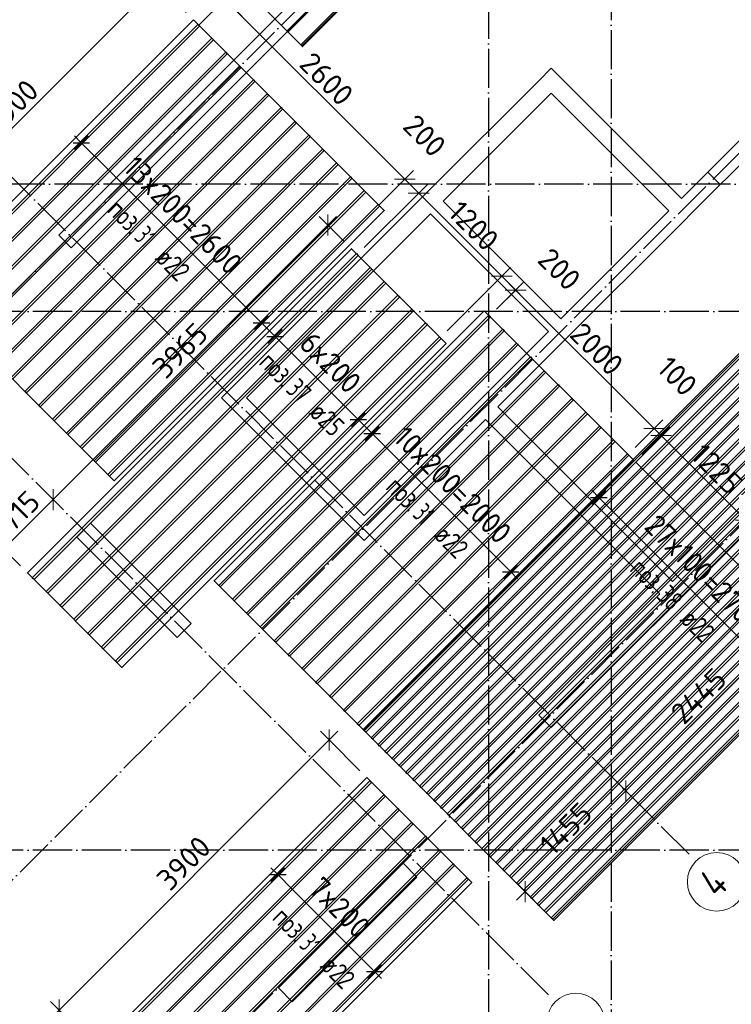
# Model space of a CAD drawing. Header units: millimetres. Extents: x -3483 to 105345, y -283423 to 72284.
# Tile 46 of 155: x 49112 to 56378, y -63174 to -53119. Entities that reach past the tile are written whole.
import ezdxf

# ---------------------------------------------------------------- set-up
doc = ezdxf.new("R2010")
doc.units = ezdxf.units.MM
doc.header["$PDMODE"] = 65
for name, pattern in [('______11', [500, 400, -50, 0, -50]), ('______2', [270, 200, -70]), ('______5', [1100, 800, -100, 100, -100])]:
    doc.linetypes.add(name, pattern=pattern)
doc.layers.add('Арм.стержн. Доп. Арм. ниж.зоны Х', color=7, linetype='Continuous', lineweight=35, true_color=0xff1cff)
doc.layers.add('Осевая линия_ общее', color=7, linetype='______5', lineweight=13, true_color=0xa0a0a0)
for name, color, linetype, lineweight in [('Колонна (1)', 7, 'Continuous', 35), ('Колонна (2)', 7, 'Continuous', 35), ('Размерная линия_ общее', 7, 'Continuous', 13), ('Стена_ общее', 7, 'Continuous', 35)]:
    doc.layers.add(name, color=color, linetype=linetype, lineweight=lineweight)
doc.styles.add('ISOCPEUR', font='ISOCPEUR')
doc.dimstyles.new('DIMSTYLE_4', dxfattribs={"dimtxt": 220, "dimasz": 250, "dimexe": 0, "dimexo": 0, "dimgap": 110, "dimtad": 2, "dimdec": 0, "dimrnd": 5, "dimzin": 12, "dimdsep": 46, "dimtxsty": 'ISOCPEUR', "dimblk1": 'ALL_ML_STRICH', "dimblk2": 'ALL_ML_STRICH', "dimsah": 1, "dimcen": 0, "dimclrd": 7, "dimclre": 256, "dimclrt": 7, "dimadec": 0, "dimazin": 0, "dimtfac": 1, "dimtdec": 0, "dimtix": 1, "dimtmove": 2, "dimatfit": 3, "dimfxl": 0, "dimtzin": 0, "dimlwd": 0, "dimlwe": -3, "dimarcsym": 0})
doc.dimstyles.new('DIMSTYLE_5', dxfattribs={"dimtxt": 220, "dimasz": 250, "dimexe": 0, "dimexo": 0, "dimgap": 110, "dimtad": 2, "dimdec": 0, "dimrnd": 5, "dimzin": 12, "dimdsep": 46, "dimtxsty": 'ISOCPEUR', "dimblk1": 'ALL_ML_STRICH', "dimblk2": 'ALL_ML_STRICH', "dimsah": 1, "dimcen": 0, "dimclrd": 7, "dimclre": 256, "dimclrt": 7, "dimadec": 0, "dimazin": 0, "dimtfac": 1, "dimtdec": 0, "dimtix": 1, "dimtmove": 2, "dimatfit": 3, "dimfxl": 0, "dimtvp": 1.2, "dimtzin": 0, "dimlwd": 0, "dimlwe": -3, "dimarcsym": 0})

# ---------------------------------------------------------------- blocks, each defined once
blk = doc.blocks.new('СЛОЖНЫЙ_ОБЪЕКТ_3')
at = {"layer": 'Колонна (1)', "color": 9, "lineweight": -3, "true_color": 0xc7c7c7, "transparency": 33554687}
for p, q in [((53026, -61733), (51753, -63006)), ((53167, -61874), (53026, -61733)), ((51894, -63147), (53167, -61874)), ((51753, -63006), (51894, -63147))]:
    blk.add_line(p, q, dxfattribs=at)
at = {"layer": 'Колонна (2)', "color": 9, "lineweight": -3, "true_color": 0xc7c7c7, "transparency": 33554687}
for p, q in [((49836, -58261), (49695, -58402)), ((50862, -59286), (49836, -58261)), ((49695, -58402), (50720, -59428)), ((50720, -59428), (50862, -59286))]:
    blk.add_line(p, q, dxfattribs=at)
at = {"layer": 'Стена_ общее', "color": 9, "linetype": 'Continuous', "lineweight": -3, "true_color": 0xc7c7c7, "transparency": 33554687}
for p, q in [((55267, -49564), (49511, -55319)), ((49639, -55447), (55394, -49691)), ((55868, -54945), (59559, -51254)), ((59686, -51381), (55995, -55072)), ((54539, -53615), (54411, -53743)), ((55868, -54945), (54539, -53615)), ((54411, -53743), (53308, -54846)), ((53436, -54973), (54539, -53870)), ((54539, -53870), (55741, -55072)), ((55776, -58855), (60167, -54464)), ((60295, -54591), (54539, -60347)), ((53308, -54846), (53181, -54973)), ((53181, -54973), (51300, -56854)), ((54638, -56175), (53436, -54973)), ((55741, -55072), (54638, -56175)), ((55868, -55199), (55995, -55072)), ((51427, -56981), (53308, -55100)), ((53308, -55100), (54510, -56302)), ((54638, -56430), (55868, -55199)), ((49511, -55319), (49639, -55447)), ((54510, -56302), (52630, -58183)), ((53994, -57073), (54638, -56430)), ((51300, -56854), (51173, -56981)), ((51173, -56981), (52502, -58310)), ((52630, -58183), (51427, -56981)), ((55776, -58855), (53994, -57073)), ((52630, -58438), (53867, -57200)), ((53867, -57200), (55649, -58982)), ((52502, -58310), (52630, -58438)), ((54411, -60220), (55649, -58982)), ((54539, -60347), (54411, -60220))]:
    blk.add_line(p, q, dxfattribs=at)
at = {"layer": 'Стена_ общее', "color": 9, "linetype": '______2', "lineweight": -3, "true_color": 0xc7c7c7, "transparency": 33554687}
blk.add_line((56137, -54676), (56264, -54803), dxfattribs=at)
blk = doc.blocks.new('ALL_ML_STRICH')
at = {"color": 0, "linetype": 'ByBlock', "lineweight": -2}
for p, q in [((0, -0.5), (0, 0.5)), ((-1, 0), (0.5, 0)), ((-0.3, -0.3), (0.3, 0.3))]:
    blk.add_line(p, q, dxfattribs=at)
blk = doc.blocks.new('*D266')
at = {"layer": 'DEFPOINTS', "color": 7, "linetype": 'Continuous', "lineweight": 13, "transparency": 33554687}
for p in [(52271, -60474), (52656, -60859), (49898, -63617)]:
    blk.add_point(p, dxfattribs=at)
at = {"layer": 'Размерная линия_ общее', "color": 7, "linetype": 'Continuous', "lineweight": -2, "transparency": 33554687}
blk.add_line((52271, -60474), (49514, -63232), dxfattribs=at)
at = {"layer": 'Размерная линия_ общее', "color": 253, "linetype": 'Continuous', "lineweight": -2, "true_color": 0xa0a0a0, "transparency": 33554687}
for p, q in [((52585, -60788), (52271, -60474)), ((49827, -63546), (49514, -63232))]:
    blk.add_line(p, q, dxfattribs=at)
at = {"layer": 'Размерная линия_ общее', "color": 7, "linetype": 'Continuous', "lineweight": 13, "transparency": 33554687, "yscale": 250, "zscale": 250}
for p, xscale, rotation in [((52271, -60474), 250.0000000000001, 45.00000000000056), ((49514, -63232), 250, 225.0000000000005)]:
    blk.add_blockref('ALL_ML_STRICH', p, dxfattribs=dict(at, xscale=xscale, rotation=rotation))
at = {"layer": 'Размерная линия_ общее', "color": 7, "linetype": 'Continuous', "lineweight": 13, "transparency": 33554687, "insert": (50787, -61732), "char_height": 220, "width": 880, "attachment_point": 5, "rotation": 45, "style": 'ISOCPEUR'}
blk.add_mtext('\\A1;{3900}', dxfattribs=at)
blk = doc.blocks.new('*D267')
at = {"layer": 'DEFPOINTS', "color": 7, "linetype": 'Continuous', "lineweight": 13, "transparency": 33554687}
for p in [(49514, -63232), (49898, -63617), (48723, -64572)]:
    blk.add_point(p, dxfattribs=at)
at = {"layer": 'Размерная линия_ общее', "color": 7, "linetype": 'Continuous', "lineweight": -2, "transparency": 33554687}
blk.add_line((49514, -63232), (48448, -64298), dxfattribs=at)
at = {"layer": 'Размерная линия_ общее', "color": 253, "linetype": 'Continuous', "lineweight": -2, "true_color": 0xa0a0a0, "transparency": 33554687}
for p, q in [((49827, -63546), (49514, -63232)), ((48652, -64502), (48448, -64298))]:
    blk.add_line(p, q, dxfattribs=at)
at = {"layer": 'Размерная линия_ общее', "color": 7, "linetype": 'Continuous', "lineweight": 13, "transparency": 33554687, "yscale": 250, "zscale": 250}
for p, xscale, rotation in [((49514, -63232), 250.0000000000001, 45.00000000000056), ((48448, -64298), 250, 225.0000000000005)]:
    blk.add_blockref('ALL_ML_STRICH', p, dxfattribs=dict(at, xscale=xscale, rotation=rotation))
at = {"layer": 'Размерная линия_ общее', "color": 7, "linetype": 'Continuous', "lineweight": 13, "transparency": 33554687, "insert": (48891, -63628), "char_height": 220, "width": 880, "attachment_point": 5, "rotation": 45, "style": 'ISOCPEUR'}
blk.add_mtext('\\A1;{1505}', dxfattribs=at)
blk = doc.blocks.new('*D277')
at = {"layer": 'DEFPOINTS', "color": 7, "linetype": 'Continuous', "lineweight": 13, "transparency": 33554687}
for p in [(50512, -52748), (50882, -53117), (48124, -55875)]:
    blk.add_point(p, dxfattribs=at)
at = {"layer": 'Размерная линия_ общее', "color": 7, "linetype": 'Continuous', "lineweight": -2, "transparency": 33554687}
blk.add_line((50512, -52748), (47754, -55505), dxfattribs=at)
at = {"layer": 'Размерная линия_ общее', "color": 253, "linetype": 'Continuous', "lineweight": -2, "true_color": 0xa0a0a0, "transparency": 33554687}
for p, q in [((50811, -53046), (50512, -52748)), ((48053, -55804), (47754, -55505))]:
    blk.add_line(p, q, dxfattribs=at)
at = {"layer": 'Размерная линия_ общее', "color": 7, "linetype": 'Continuous', "lineweight": 13, "transparency": 33554687, "xscale": 250, "yscale": 250, "zscale": 250}
for p, rotation in [((50512, -52748), 45), ((47754, -55505), 225)]:
    blk.add_blockref('ALL_ML_STRICH', p, dxfattribs=dict(at, rotation=rotation))
at = {"layer": 'Размерная линия_ общее', "color": 7, "linetype": 'Continuous', "lineweight": 13, "transparency": 33554687, "insert": (49028, -54006), "char_height": 220, "width": 880, "attachment_point": 5, "rotation": 45, "style": 'ISOCPEUR'}
blk.add_mtext('\\A1;{3900}', dxfattribs=at)
blk = doc.blocks.new('*D281')
at = {"layer": 'DEFPOINTS', "color": 7, "linetype": 'Continuous', "lineweight": 13, "transparency": 33554687}
for p in [(52258, -55216), (52500, -55459), (49476, -58041)]:
    blk.add_point(p, dxfattribs=at)
at = {"layer": 'Размерная линия_ общее', "color": 7, "linetype": 'Continuous', "lineweight": -2, "transparency": 33554687}
blk.add_line((52258, -55216), (49454, -58020), dxfattribs=at)
at = {"layer": 'Размерная линия_ общее', "color": 253, "linetype": 'Continuous', "lineweight": -2, "true_color": 0xa0a0a0, "transparency": 33554687}
for p, q in [((52430, -55388), (52258, -55216)), ((49454, -58020), (49454, -58020))]:
    blk.add_line(p, q, dxfattribs=at)
at = {"layer": 'Размерная линия_ общее', "color": 7, "linetype": 'Continuous', "lineweight": 13, "transparency": 33554687, "xscale": 250, "yscale": 250, "zscale": 250}
for p, rotation in [((52258, -55216), 44.99999999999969), ((49454, -58020), 224.9999999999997)]:
    blk.add_blockref('ALL_ML_STRICH', p, dxfattribs=dict(at, rotation=rotation))
at = {"layer": 'Размерная линия_ общее', "color": 7, "linetype": 'Continuous', "lineweight": 13, "transparency": 33554687, "insert": (50750, -56497), "char_height": 220, "width": 880, "attachment_point": 5, "rotation": 45, "style": 'ISOCPEUR'}
blk.add_mtext('\\A1;{3965}', dxfattribs=at)
blk = doc.blocks.new('*D282')
at = {"layer": 'DEFPOINTS', "color": 7, "linetype": 'Continuous', "lineweight": 13, "transparency": 33554687}
for p in [(49454, -58020), (49476, -58041), (49191, -58768)]:
    blk.add_point(p, dxfattribs=at)
at = {"layer": 'Размерная линия_ общее', "color": 7, "linetype": 'Continuous', "lineweight": -2, "transparency": 33554687}
blk.add_line((49454, -58020), (48948, -58525), dxfattribs=at)
at = {"layer": 'Размерная линия_ общее', "color": 253, "linetype": 'Continuous', "lineweight": -2, "true_color": 0xa0a0a0, "transparency": 33554687}
for p, q in [((49454, -58020), (49454, -58020)), ((49120, -58697), (48948, -58525))]:
    blk.add_line(p, q, dxfattribs=at)
at = {"layer": 'Размерная линия_ общее', "color": 7, "linetype": 'Continuous', "lineweight": 13, "transparency": 33554687, "xscale": 250, "yscale": 250, "zscale": 250}
for p, rotation in [((49454, -58020), 44.99999999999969), ((48948, -58525), 224.9999999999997)]:
    blk.add_blockref('ALL_ML_STRICH', p, dxfattribs=dict(at, rotation=rotation))
at = {"layer": 'Размерная линия_ общее', "color": 7, "linetype": 'Continuous', "lineweight": 13, "transparency": 33554687, "insert": (49111, -58136), "char_height": 220, "width": 660, "attachment_point": 5, "rotation": 45, "style": 'ISOCPEUR'}
blk.add_mtext('\\A1;{715}', dxfattribs=at)
blk = doc.blocks.new('*D306')
at = {"layer": 'DEFPOINTS', "color": 7, "linetype": 'Continuous', "lineweight": 13, "transparency": 33554687}
for p in [(55296, -60991), (54272, -62023), (54531, -62281)]:
    blk.add_point(p, dxfattribs=at)
at = {"layer": 'Размерная линия_ общее', "color": 7, "linetype": 'Continuous', "lineweight": -2, "transparency": 33554687}
blk.add_line((54272, -62023), (55300, -60995), dxfattribs=at)
at = {"layer": 'Размерная линия_ общее', "color": 253, "linetype": 'Continuous', "lineweight": -2, "true_color": 0xa0a0a0, "transparency": 33554687}
for p, q in [((55300, -60995), (55300, -60995)), ((54460, -62211), (54272, -62023))]:
    blk.add_line(p, q, dxfattribs=at)
at = {"layer": 'Размерная линия_ общее', "color": 7, "linetype": 'Continuous', "lineweight": 13, "transparency": 33554687, "xscale": 250, "yscale": 250, "zscale": 250}
for p, rotation in [((55300, -60995), 45.0000000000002), ((54272, -62023), 225.0000000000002)]:
    blk.add_blockref('ALL_ML_STRICH', p, dxfattribs=dict(at, rotation=rotation))
at = {"layer": 'Размерная линия_ общее', "color": 7, "linetype": 'Continuous', "lineweight": 13, "transparency": 33554687, "insert": (54689, -61381), "char_height": 220, "width": 880, "attachment_point": 5, "rotation": 45, "style": 'ISOCPEUR'}
blk.add_mtext('\\A1;{1455}', dxfattribs=at)
blk = doc.blocks.new('*D307')
at = {"layer": 'DEFPOINTS', "color": 7, "linetype": 'Continuous', "lineweight": 13, "transparency": 33554687}
for p in [(55332, -57567), (55296, -60991), (55300, -60995)]:
    blk.add_point(p, dxfattribs=at)
at = {"layer": 'Размерная линия_ общее', "color": 253, "linetype": 'Continuous', "lineweight": -2, "true_color": 0xa0a0a0, "transparency": 33554687}
for p, q in [((55403, -57638), (57030, -59265)), ((55300, -60995), (55300, -60995))]:
    blk.add_line(p, q, dxfattribs=at)
at = {"layer": 'Размерная линия_ общее', "color": 7, "linetype": 'Continuous', "lineweight": -2, "transparency": 33554687}
blk.add_line((55300, -60995), (57030, -59265), dxfattribs=at)
at = {"layer": 'Размерная линия_ общее', "color": 7, "linetype": 'Continuous', "lineweight": 13, "transparency": 33554687, "xscale": 250, "yscale": 250, "zscale": 250}
for p, rotation in [((57030, -59265), 45.0000000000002), ((55300, -60995), 225.0000000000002)]:
    blk.add_blockref('ALL_ML_STRICH', p, dxfattribs=dict(at, rotation=rotation))
at = {"layer": 'Размерная линия_ общее', "color": 7, "linetype": 'Continuous', "lineweight": 13, "transparency": 33554687, "insert": (56044, -60025), "char_height": 220, "width": 880, "attachment_point": 5, "rotation": 45, "style": 'ISOCPEUR'}
blk.add_mtext('\\A1;{2445}', dxfattribs=at)
blk = doc.blocks.new('*D308')
at = {"layer": 'DEFPOINTS', "color": 7, "linetype": 'Continuous', "lineweight": 13, "transparency": 33554687}
for p in [(60046, -56766), (55332, -57567), (57030, -59265)]:
    blk.add_point(p, dxfattribs=at)
at = {"layer": 'Размерная линия_ общее', "color": 7, "linetype": 'Continuous', "lineweight": -2, "transparency": 33554687}
blk.add_line((57030, -59265), (59788, -56508), dxfattribs=at)
at = {"layer": 'Размерная линия_ общее', "color": 253, "linetype": 'Continuous', "lineweight": -2, "true_color": 0xa0a0a0, "transparency": 33554687}
for p, q in [((59975, -56695), (59788, -56508)), ((55403, -57638), (57030, -59265))]:
    blk.add_line(p, q, dxfattribs=at)
at = {"layer": 'Размерная линия_ общее', "color": 7, "linetype": 'Continuous', "lineweight": 13, "transparency": 33554687, "xscale": 250, "yscale": 250, "zscale": 250}
for p, rotation in [((59788, -56508), 45.0000000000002), ((57030, -59265), 225.0000000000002)]:
    blk.add_blockref('ALL_ML_STRICH', p, dxfattribs=dict(at, rotation=rotation))
at = {"layer": 'Размерная линия_ общее', "color": 7, "linetype": 'Continuous', "lineweight": 13, "transparency": 33554687, "insert": (58304, -57766), "char_height": 220, "width": 880, "attachment_point": 5, "rotation": 45, "style": 'ISOCPEUR'}
blk.add_mtext('\\A1;{3900}', dxfattribs=at)
blk = doc.blocks.new('*D311')
at = {"layer": 'DEFPOINTS', "color": 7, "linetype": 'Continuous', "lineweight": 13, "transparency": 33554687}
for p in [(51206, -52910), (50940, -53176), (52779, -55014)]:
    blk.add_point(p, dxfattribs=at)
at = {"layer": 'Размерная линия_ общее', "color": 253, "linetype": 'Continuous', "lineweight": -2, "true_color": 0xa0a0a0, "transparency": 33554687}
for p, q in [((50940, -53176), (51206, -52910)), ((52779, -55014), (53044, -54748))]:
    blk.add_line(p, q, dxfattribs=at)
at = {"layer": 'Размерная линия_ общее', "color": 7, "linetype": 'Continuous', "lineweight": -2, "transparency": 33554687}
blk.add_line((51206, -52910), (53044, -54748), dxfattribs=at)
at = {"layer": 'Размерная линия_ общее', "color": 7, "linetype": 'Continuous', "lineweight": 13, "transparency": 33554687, "xscale": 250, "yscale": 250, "zscale": 250}
for p, rotation in [((51206, -52910), 134.9999999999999), ((53044, -54748), 315)]:
    blk.add_blockref('ALL_ML_STRICH', p, dxfattribs=dict(at, rotation=rotation))
at = {"layer": 'Размерная линия_ общее', "color": 7, "linetype": 'Continuous', "lineweight": 13, "transparency": 33554687, "insert": (52246, -53724), "char_height": 220, "width": 880, "attachment_point": 5, "rotation": 315, "style": 'ISOCPEUR'}
blk.add_mtext('\\A1;{2600}', dxfattribs=at)
blk = doc.blocks.new('*D312')
at = {"layer": 'DEFPOINTS', "color": 7, "linetype": 'Continuous', "lineweight": 13, "transparency": 33554687}
for p in [(53044, -54748), (52779, -55014), (52559, -55517)]:
    blk.add_point(p, dxfattribs=at)
at = {"layer": 'Размерная линия_ общее', "color": 253, "linetype": 'Continuous', "lineweight": -2, "true_color": 0xa0a0a0, "transparency": 33554687}
for p, q in [((52779, -55014), (53044, -54748)), ((52629, -55446), (53186, -54890))]:
    blk.add_line(p, q, dxfattribs=at)
at = {"layer": 'Размерная линия_ общее', "color": 7, "linetype": 'Continuous', "lineweight": -2, "transparency": 33554687}
blk.add_line((53044, -54748), (53186, -54890), dxfattribs=at)
at = {"layer": 'Размерная линия_ общее', "color": 7, "linetype": 'Continuous', "lineweight": 13, "transparency": 33554687, "xscale": 250, "yscale": 250, "zscale": 250}
for p, rotation in [((53044, -54748), 134.9999999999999), ((53186, -54890), 315)]:
    blk.add_blockref('ALL_ML_STRICH', p, dxfattribs=dict(at, rotation=rotation))
at = {"layer": 'Размерная линия_ общее', "color": 7, "linetype": 'Continuous', "lineweight": 13, "transparency": 33554687, "insert": (53247, -54303), "char_height": 220, "width": 660, "attachment_point": 5, "rotation": 315, "style": 'ISOCPEUR'}
blk.add_mtext('\\A1;{200}', dxfattribs=at)
blk = doc.blocks.new('*D313')
at = {"layer": 'DEFPOINTS', "color": 7, "linetype": 'Continuous', "lineweight": 13, "transparency": 33554687}
for p in [(53186, -54890), (52559, -55517), (53407, -56366)]:
    blk.add_point(p, dxfattribs=at)
at = {"layer": 'Размерная линия_ общее', "color": 253, "linetype": 'Continuous', "lineweight": -2, "true_color": 0xa0a0a0, "transparency": 33554687}
for p, q in [((52629, -55446), (53186, -54890)), ((53478, -56295), (54034, -55738))]:
    blk.add_line(p, q, dxfattribs=at)
at = {"layer": 'Размерная линия_ общее', "color": 7, "linetype": 'Continuous', "lineweight": -2, "transparency": 33554687}
blk.add_line((53186, -54890), (54034, -55738), dxfattribs=at)
at = {"layer": 'Размерная линия_ общее', "color": 7, "linetype": 'Continuous', "lineweight": 13, "transparency": 33554687, "xscale": 250, "yscale": 250, "zscale": 250}
for p, rotation in [((53186, -54890), 134.9999999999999), ((54034, -55738), 315)]:
    blk.add_blockref('ALL_ML_STRICH', p, dxfattribs=dict(at, rotation=rotation))
at = {"layer": 'Размерная линия_ общее', "color": 7, "linetype": 'Continuous', "lineweight": 13, "transparency": 33554687, "insert": (53747, -55224), "char_height": 220, "width": 880, "attachment_point": 5, "rotation": 315, "style": 'ISOCPEUR'}
blk.add_mtext('\\A1;{1200}', dxfattribs=at)
blk = doc.blocks.new('*D314')
at = {"layer": 'DEFPOINTS', "color": 7, "linetype": 'Continuous', "lineweight": 13, "transparency": 33554687}
for p in [(54034, -55738), (53910, -56145), (53407, -56366)]:
    blk.add_point(p, dxfattribs=at)
at = {"layer": 'Размерная линия_ общее', "color": 253, "linetype": 'Continuous', "lineweight": -2, "true_color": 0xa0a0a0, "transparency": 33554687}
for p, q in [((53478, -56295), (54034, -55738)), ((53981, -56075), (54176, -55880))]:
    blk.add_line(p, q, dxfattribs=at)
at = {"layer": 'Размерная линия_ общее', "color": 7, "linetype": 'Continuous', "lineweight": -2, "transparency": 33554687}
blk.add_line((54034, -55738), (54176, -55880), dxfattribs=at)
at = {"layer": 'Размерная линия_ общее', "color": 7, "linetype": 'Continuous', "lineweight": 13, "transparency": 33554687, "xscale": 250, "yscale": 250, "zscale": 250}
for p, rotation in [((54034, -55738), 134.9999999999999), ((54176, -55880), 315)]:
    blk.add_blockref('ALL_ML_STRICH', p, dxfattribs=dict(at, rotation=rotation))
at = {"layer": 'Размерная линия_ общее', "color": 7, "linetype": 'Continuous', "lineweight": 13, "transparency": 33554687, "insert": (54623, -55667), "char_height": 220, "width": 660, "attachment_point": 5, "rotation": 315, "style": 'ISOCPEUR'}
blk.add_mtext('\\A1;{200}', dxfattribs=at)
blk = doc.blocks.new('*D315')
at = {"layer": 'DEFPOINTS', "color": 7, "linetype": 'Continuous', "lineweight": 13, "transparency": 33554687}
for p in [(54176, -55880), (53910, -56145), (55324, -57560)]:
    blk.add_point(p, dxfattribs=at)
at = {"layer": 'Размерная линия_ общее', "color": 253, "linetype": 'Continuous', "lineweight": -2, "true_color": 0xa0a0a0, "transparency": 33554687}
for p, q in [((53981, -56075), (54176, -55880)), ((55395, -57489), (55590, -57294))]:
    blk.add_line(p, q, dxfattribs=at)
at = {"layer": 'Размерная линия_ общее', "color": 7, "linetype": 'Continuous', "lineweight": -2, "transparency": 33554687}
blk.add_line((54176, -55880), (55590, -57294), dxfattribs=at)
at = {"layer": 'Размерная линия_ общее', "color": 7, "linetype": 'Continuous', "lineweight": 13, "transparency": 33554687, "xscale": 250, "yscale": 250, "zscale": 250}
for p, rotation in [((54176, -55880), 134.9999999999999), ((55590, -57294), 315)]:
    blk.add_blockref('ALL_ML_STRICH', p, dxfattribs=dict(at, rotation=rotation))
at = {"layer": 'Размерная линия_ общее', "color": 7, "linetype": 'Continuous', "lineweight": 13, "transparency": 33554687, "insert": (55004, -56482), "char_height": 220, "width": 880, "attachment_point": 5, "rotation": 315, "style": 'ISOCPEUR'}
blk.add_mtext('\\A1;{2000}', dxfattribs=at)
blk = doc.blocks.new('*D316')
at = {"layer": 'DEFPOINTS', "color": 7, "linetype": 'Continuous', "lineweight": 13, "transparency": 33554687}
for p in [(55590, -57294), (55324, -57560), (55395, -57630)]:
    blk.add_point(p, dxfattribs=at)
at = {"layer": 'Размерная линия_ общее', "color": 253, "linetype": 'Continuous', "lineweight": -2, "true_color": 0xa0a0a0, "transparency": 33554687}
for p, q in [((55395, -57489), (55590, -57294)), ((55466, -57560), (55661, -57365))]:
    blk.add_line(p, q, dxfattribs=at)
at = {"layer": 'Размерная линия_ общее', "color": 7, "linetype": 'Continuous', "lineweight": -2, "transparency": 33554687}
blk.add_line((55590, -57294), (55661, -57365), dxfattribs=at)
at = {"layer": 'Размерная линия_ общее', "color": 7, "linetype": 'Continuous', "lineweight": 13, "transparency": 33554687, "xscale": 250, "yscale": 250, "zscale": 250}
for p, rotation in [((55661, -57365), 315), ((55590, -57294), 134.9999999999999)]:
    blk.add_blockref('ALL_ML_STRICH', p, dxfattribs=dict(at, rotation=rotation))
at = {"layer": 'Размерная линия_ общее', "color": 7, "linetype": 'Continuous', "lineweight": 13, "transparency": 33554687, "insert": (55826, -56760), "char_height": 220, "width": 660, "attachment_point": 5, "rotation": 315, "style": 'ISOCPEUR'}
blk.add_mtext('\\A1;{100}', dxfattribs=at)
blk = doc.blocks.new('*D317')
at = {"layer": 'DEFPOINTS', "color": 7, "linetype": 'Continuous', "lineweight": 13, "transparency": 33554687}
for p in [(55661, -57365), (55395, -57630), (56527, -58231)]:
    blk.add_point(p, dxfattribs=at)
at = {"layer": 'Размерная линия_ общее', "color": 253, "linetype": 'Continuous', "lineweight": -2, "true_color": 0xa0a0a0, "transparency": 33554687}
for p, q in [((55466, -57560), (55661, -57365)), ((56527, -58231), (56527, -58231))]:
    blk.add_line(p, q, dxfattribs=at)
at = {"layer": 'Размерная линия_ общее', "color": 7, "linetype": 'Continuous', "lineweight": -2, "transparency": 33554687}
blk.add_line((55661, -57365), (56527, -58231), dxfattribs=at)
at = {"layer": 'Размерная линия_ общее', "color": 7, "linetype": 'Continuous', "lineweight": 13, "transparency": 33554687, "xscale": 250, "yscale": 250, "zscale": 250}
for p, rotation in [((55661, -57365), 134.9999999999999), ((56527, -58231), 315)]:
    blk.add_blockref('ALL_ML_STRICH', p, dxfattribs=dict(at, rotation=rotation))
at = {"layer": 'Размерная линия_ общее', "color": 7, "linetype": 'Continuous', "lineweight": 13, "transparency": 33554687, "insert": (56230, -57708), "char_height": 220, "width": 880, "attachment_point": 5, "rotation": 315, "style": 'ISOCPEUR'}
blk.add_mtext('\\A1;{1225}', dxfattribs=at)
blk = doc.blocks.new('СЛОЖНЫЙ_ОБЪЕКТ_9')
at = {"layer": 'Осевая линия_ общее', "color": 253, "linetype": '______11', "lineweight": -3, "true_color": 0xa0a0a0, "transparency": 33554687}
for p, q in [((41882, -63076), (57848, -47110)), ((46287, -64653), (60839, -50101)), ((46817, -67941), (62748, -52010)), ((55946, -61641), (48924, -54619)), ((54510, -63076), (47489, -56055))]:
    blk.add_line(p, q, dxfattribs=at)
at = {"layer": 'Осевая линия_ общее', "color": 7, "linetype": 'Continuous', "lineweight": 13, "transparency": 33554687}
for centre, radius in [((56228, -61922), 299), ((54789, -63352), 292)]:
    blk.add_circle(centre, radius, dxfattribs=at)
at = {"layer": 'Осевая линия_ общее', "color": 7, "linetype": 'Continuous', "lineweight": 13, "transparency": 33554687, "insert": (56236, -62099), "char_height": 300, "width": 359.83, "attachment_point": 7, "rotation": 45, "style": 'ISOCPEUR'}
blk.add_mtext('\\W0.80;4', dxfattribs=at)

msp = doc.modelspace()

# ---------------------------------------------------------------- linework, layer by layer
at = {"layer": 'Арм.стержн. Доп. Арм. ниж.зоны Х', "color": 7, "linetype": 'Continuous', "lineweight": 25, "transparency": 33554687}
for p, q in [((49656.2, -54374.8), (49825.9, -54374.8)), ((51494.7, -56213.2), (51664.4, -56213.2)), ((51636.1, -56354.7), (51805.8, -56354.7)), ((52484.6, -57203.2), (52654.3, -57203.2)), ((52626, -57344.6), (52795.8, -57344.6)), ((54941.6, -57998.9), (55111.3, -57998.9)), ((54040.3, -58758.8), (54210, -58758.8)), ((51661.4, -61849.6), (51831.1, -61849.6)), ((52651.4, -62839.6), (52821.1, -62839.6))]:
    msp.add_line(p, q, dxfattribs=at)
at = {"layer": 'Арм.стержн. Доп. Арм. ниж.зоны Х', "color": 7, "linetype": 'Continuous', "lineweight": 13, "transparency": 33554687}
for p, q in [((49741.1, -54374.8), (49670.3, -54304.1)), ((51579.5, -56213.2), (51650.2, -56284)), ((51721, -56354.7), (51650.2, -56284)), ((52569.5, -57203.2), (52640.2, -57273.9)), ((52710.9, -57344.6), (52640.2, -57273.9)), ((55026.4, -57998.9), (54955.7, -57928.2)), ((54125.1, -58758.8), (54195.8, -58829.5)), ((51746.3, -61849.6), (51675.6, -61778.9)), ((52736.2, -62839.6), (52806.9, -62910.3))]:
    msp.add_line(p, q, dxfattribs=at)
at = {"layer": 'Арм.стержн. Доп. Арм. ниж.зоны Х', "color": 253, "linetype": 'Continuous', "lineweight": -3, "true_color": 0xa0a0a0, "transparency": 33554687}
for p, q in [((49741.1, -54374.8), (49670.3, -54445.5)), ((49741.1, -54374.8), (49811.8, -54304.1)), ((51579.5, -56213.2), (51650.2, -56142.5)), ((51579.5, -56213.2), (51508.8, -56284)), ((51721, -56354.7), (51791.7, -56284)), ((51721, -56354.7), (51650.2, -56425.4)), ((52569.5, -57203.2), (52498.8, -57273.9)), ((52569.5, -57203.2), (52640.2, -57132.5)), ((52710.9, -57344.6), (52781.6, -57273.9)), ((52710.9, -57344.6), (52640.2, -57415.3)), ((55026.4, -57998.9), (54955.7, -58069.6)), ((55026.4, -57998.9), (55097.1, -57928.2)), ((54125.1, -58758.8), (54195.8, -58688.1)), ((54125.1, -58758.8), (54054.4, -58829.5)), ((51746.3, -61849.6), (51817, -61778.9)), ((51746.3, -61849.6), (51675.6, -61920.4)), ((52736.2, -62839.6), (52665.5, -62910.3)), ((52736.2, -62839.6), (52806.9, -62768.9))]:
    msp.add_line(p, q, dxfattribs=at)
at = {"layer": 'Арм.стержн. Доп. Арм. ниж.зоны Х', "color": 52, "linetype": 'Continuous', "lineweight": 35, "transparency": 33554687}
for points in [[(54576.6, -49352.7), (51267.4, -52662), (51999.3, -53394), (55308.6, -50084.7), (54576.6, -49352.7)], [(50885.4, -53120.7), (48127.6, -55878.5), (50075.8, -57826.7), (52833.6, -55068.9), (50885.4, -53120.7)], [(60081.4, -56801.4), (54566, -62316.8), (52617.8, -60368.6), (58133.2, -54853.2), (60081.4, -56801.4)], [(53465.6, -56423.9), (50156.3, -59733.2), (49191, -58767.8), (52500.2, -55458.6), (53465.6, -56423.9)], [(53855.2, -56090.6), (51097.5, -58848.3), (52621.4, -60372.2), (55379.1, -57614.5), (53855.2, -56090.6)], [(52655.7, -60858.8), (49897.9, -63616.6), (50969.3, -64687.9), (53727, -61930.2), (52655.7, -60858.8)]]:
    msp.add_lwpolyline(points, dxfattribs=at)
at = {"layer": 'Арм.стержн. Доп. Арм. ниж.зоны Х', "color": 41, "linetype": 'Continuous', "lineweight": 25, "transparency": 33554687}
for points in [[(55160.4, -49936.5), (51851.1, -53245.8), (51839.8, -53234.5), (55149.1, -49925.2), (55160.4, -49936.5)], [(55301.8, -50077.9), (51992.6, -53387.2), (51981.2, -53375.9), (55290.5, -50066.6), (55301.8, -50077.9)]]:
    msp.add_lwpolyline(points, dxfattribs=at)
at = {"layer": 'Арм.стержн. Доп. Арм. ниж.зоны Х', "color": 180, "linetype": 'Continuous', "lineweight": 25, "transparency": 33554687}
for points in [[(50948, -53183.4), (48190.3, -55941.1), (48174.7, -55925.5), (50932.4, -53167.8), (50948, -53183.4)], [(51089.4, -53324.8), (48331.7, -56082.5), (48316.1, -56067), (51073.9, -53309.2), (51089.4, -53324.8)], [(51230.8, -53466.2), (48473.1, -56223.9), (48457.6, -56208.4), (51215.3, -53450.7), (51230.8, -53466.2)], [(51372.3, -53607.6), (48614.5, -56365.4), (48599, -56349.8), (51356.7, -53592.1), (51372.3, -53607.6)], [(51513.7, -53749.1), (48756, -56506.8), (48740.4, -56491.2), (51498.1, -53733.5), (51513.7, -53749.1)], [(51655.1, -53890.5), (48897.4, -56648.2), (48881.8, -56632.7), (51639.5, -53874.9), (51655.1, -53890.5)], [(51796.5, -54031.9), (49038.8, -56789.6), (49023.2, -56774.1), (51781, -54016.4), (51796.5, -54031.9)], [(51937.9, -54173.3), (49180.2, -56931), (49164.7, -56915.5), (51922.4, -54157.8), (51937.9, -54173.3)], [(52079.4, -54314.8), (49321.6, -57072.5), (49306.1, -57056.9), (52063.8, -54299.2), (52079.4, -54314.8)], [(52220.8, -54456.2), (49463.1, -57213.9), (49447.5, -57198.3), (52205.2, -54440.6), (52220.8, -54456.2)], [(52362.2, -54597.6), (49604.5, -57355.3), (49588.9, -57339.8), (52346.6, -54582), (52362.2, -54597.6)], [(52503.6, -54739), (49745.9, -57496.7), (49730.4, -57481.2), (52488.1, -54723.5), (52503.6, -54739)], [(52645, -54880.4), (49887.3, -57638.2), (49871.8, -57622.6), (52629.5, -54864.9), (52645, -54880.4)], [(58160.5, -54880.4), (52645, -60395.9), (52629.5, -60380.3), (58144.9, -54864.9), (58160.5, -54880.4)], [(58231.2, -54951.2), (52715.8, -60466.6), (52700.2, -60451), (58215.6, -54935.6), (58231.2, -54951.2)], [(52786.5, -55021.9), (50028.8, -57779.6), (50013.2, -57764), (52770.9, -55006.3), (52786.5, -55021.9)], [(58301.9, -55021.9), (52786.5, -60537.3), (52770.9, -60521.7), (58286.3, -55006.3), (58301.9, -55021.9)], [(58372.6, -55092.6), (52857.2, -60608), (52841.6, -60592.4), (58357.1, -55077), (58372.6, -55092.6)], [(58443.3, -55163.3), (52927.9, -60678.7), (52912.3, -60663.2), (58427.8, -55147.7), (58443.3, -55163.3)], [(58514, -55234), (52998.6, -60749.4), (52983, -60733.9), (58498.5, -55218.4), (58514, -55234)], [(58584.7, -55304.7), (53069.3, -60820.1), (53053.8, -60804.6), (58569.2, -55289.1), (58584.7, -55304.7)], [(58655.5, -55375.4), (53140, -60890.8), (53124.5, -60875.3), (58639.9, -55359.9), (58655.5, -55375.4)], [(58726.2, -55446.1), (53210.7, -60961.6), (53195.2, -60946), (58710.6, -55430.6), (58726.2, -55446.1)], [(58796.9, -55516.8), (53281.4, -61032.3), (53265.9, -61016.7), (58781.3, -55501.3), (58796.9, -55516.8)], [(58867.6, -55587.5), (53352.2, -61103), (53336.6, -61087.4), (58852, -55572), (58867.6, -55587.5)], [(58938.3, -55658.3), (53422.9, -61173.7), (53407.3, -61158.1), (58922.7, -55642.7), (58938.3, -55658.3)], [(59009, -55729), (53493.6, -61244.4), (53478, -61228.8), (58993.5, -55713.4), (59009, -55729)], [(59079.7, -55799.7), (53564.3, -61315.1), (53548.7, -61299.6), (59064.2, -55784.1), (59079.7, -55799.7)], [(59150.4, -55870.4), (53635, -61385.8), (53619.4, -61370.3), (59134.9, -55854.8), (59150.4, -55870.4)], [(59221.1, -55941.1), (53705.7, -61456.5), (53690.2, -61441), (59205.6, -55925.5), (59221.1, -55941.1)], [(59291.9, -56011.8), (53776.4, -61527.2), (53760.9, -61511.7), (59276.3, -55996.3), (59291.9, -56011.8)], [(59362.6, -56082.5), (53847.1, -61598), (53831.6, -61582.4), (59347, -56067), (59362.6, -56082.5)], [(53917.8, -56153.2), (51160.1, -58910.9), (51144.6, -58895.4), (53902.3, -56137.7), (53917.8, -56153.2)], [(59433.3, -56153.2), (53917.8, -61668.7), (53902.3, -61653.1), (59417.7, -56137.7), (59433.3, -56153.2)], [(54059.3, -56294.7), (51301.5, -59052.4), (51286, -59036.8), (54043.7, -56279.1), (54059.3, -56294.7)], [(59504, -56223.9), (53988.6, -61739.4), (53973, -61723.8), (59488.4, -56208.4), (59504, -56223.9)], [(59574.7, -56294.7), (54059.3, -61810.1), (54043.7, -61794.5), (59559.1, -56279.1), (59574.7, -56294.7)], [(59645.4, -56365.4), (54130, -61880.8), (54114.4, -61865.2), (59629.8, -56349.8), (59645.4, -56365.4)], [(54200.7, -56436.1), (51443, -59193.8), (51427.4, -59178.2), (54185.1, -56420.5), (54200.7, -56436.1)], [(59716.1, -56436.1), (54200.7, -61951.5), (54185.1, -61936), (59700.6, -56420.5), (59716.1, -56436.1)], [(59786.8, -56506.8), (54271.4, -62022.2), (54255.8, -62006.7), (59771.3, -56491.2), (59786.8, -56506.8)], [(54342.1, -56577.5), (51584.4, -59335.2), (51568.8, -59319.7), (54326.5, -56561.9), (54342.1, -56577.5)], [(59857.5, -56577.5), (54342.1, -62092.9), (54326.5, -62077.4), (59842, -56561.9), (59857.5, -56577.5)], [(54483.5, -56718.9), (51725.8, -59476.6), (51710.3, -59461.1), (54468, -56703.4), (54483.5, -56718.9)], [(59928.2, -56648.2), (54412.8, -62163.6), (54397.3, -62148.1), (59912.7, -56632.7), (59928.2, -56648.2)], [(59999, -56718.9), (54483.5, -62234.4), (54468, -62218.8), (59983.4, -56703.4), (59999, -56718.9)], [(60069.7, -56789.6), (54554.2, -62305.1), (54538.7, -62289.5), (60054.1, -56774.1), (60069.7, -56789.6)], [(54624.9, -56860.3), (51867.2, -59618.1), (51851.7, -59602.5), (54609.4, -56844.8), (54624.9, -56860.3)], [(54766.4, -57001.8), (52008.7, -59759.5), (51993.1, -59743.9), (54750.8, -56986.2), (54766.4, -57001.8)], [(54907.8, -57143.2), (52150.1, -59900.9), (52134.5, -59885.3), (54892.2, -57127.6), (54907.8, -57143.2)], [(55049.2, -57284.6), (52291.5, -60042.3), (52275.9, -60026.8), (55033.7, -57269), (55049.2, -57284.6)], [(55190.6, -57426), (52432.9, -60183.7), (52417.4, -60168.2), (55175.1, -57410.5), (55190.6, -57426)], [(55332.1, -57567.4), (52574.3, -60325.2), (52558.8, -60309.6), (55316.5, -57551.9), (55332.1, -57567.4)], [(52704.2, -60907.3), (49946.4, -63665), (49930.9, -63649.5), (52688.6, -60891.8), (52704.2, -60907.3)], [(52845.6, -61048.8), (50087.9, -63806.5), (50072.3, -63790.9), (52830, -61033.2), (52845.6, -61048.8)], [(52987, -61190.2), (50229.3, -63947.9), (50213.7, -63932.3), (52971.4, -61174.6), (52987, -61190.2)], [(53128.4, -61331.6), (50370.7, -64089.3), (50355.1, -64073.8), (53112.9, -61316), (53128.4, -61331.6)], [(53269.8, -61473), (50512.1, -64230.7), (50496.6, -64215.2), (53254.3, -61457.5), (53269.8, -61473)], [(53411.3, -61614.4), (50653.5, -64372.2), (50638, -64356.6), (53395.7, -61598.9), (53411.3, -61614.4)], [(53552.7, -61755.9), (50795, -64513.6), (50779.4, -64498), (53537.1, -61740.3), (53552.7, -61755.9)], [(53694.1, -61897.3), (50936.4, -64655), (50920.8, -64639.4), (53678.5, -61881.7), (53694.1, -61897.3)]]:
    msp.add_lwpolyline(points, dxfattribs=at)
at = {"layer": 'Арм.стержн. Доп. Арм. ниж.зоны Х', "color": 7, "linetype": 'Continuous', "lineweight": 13, "transparency": 33554687}
for points in [[(49741.1, -54374.8), (50006.9, -54640.6), (50006.9, -54640.6), (51579.5, -56213.2)], [(51721, -56354.7), (51803, -56436.7), (51803, -56436.7), (52569.5, -57203.2)], [(52710.9, -57344.6), (52764.6, -57398.4), (52764.6, -57398.4), (54125.1, -58758.8)], [(55026.4, -57998.9), (55327.7, -58300.2), (55327.7, -58300.2), (56935.6, -59908.1)], [(51746.3, -61849.6), (51899, -62002.4), (51899, -62002.4), (52736.2, -62839.6)]]:
    msp.add_lwpolyline(points, dxfattribs=at)
at = {"layer": 'Арм.стержн. Доп. Арм. ниж.зоны Х', "color": 40, "linetype": 'Continuous', "lineweight": 25, "transparency": 33554687}
for points in [[(52567.5, -55525.8), (49258.2, -58835.1), (49240.5, -58817.4), (52549.8, -55508.1), (52567.5, -55525.8)], [(52708.9, -55667.2), (49399.6, -58976.5), (49382, -58958.8), (52691.2, -55649.6), (52708.9, -55667.2)], [(52850.3, -55808.7), (49541.1, -59117.9), (49523.4, -59100.2), (52832.6, -55791), (52850.3, -55808.7)], [(52991.7, -55950.1), (49682.5, -59259.3), (49664.8, -59241.7), (52974.1, -55932.4), (52991.7, -55950.1)], [(53133.2, -56091.5), (49823.9, -59400.8), (49806.2, -59383.1), (53115.5, -56073.8), (53133.2, -56091.5)], [(53274.6, -56232.9), (49965.3, -59542.2), (49947.6, -59524.5), (53256.9, -56215.2), (53274.6, -56232.9)], [(53416, -56374.3), (50106.7, -59683.6), (50089.1, -59665.9), (53398.3, -56356.7), (53416, -56374.3)]]:
    msp.add_lwpolyline(points, dxfattribs=at)
at = {"layer": 'Осевая линия_ общее', "color": 253, "linetype": '______11', "lineweight": -3, "true_color": 0xa0a0a0, "transparency": 33554687}
for p, q in [((53900, -23410), (53900, -72827.9)), ((55150, -29220), (55150, -72827.9)), ((62370, -54800), (37142.2, -54800)), ((65150, -56100), (37142.2, -56100)), ((65150, -61600), (37142.2, -61600))]:
    msp.add_line(p, q, dxfattribs=at)

# ---------------------------------------------------------------- block references
msp.add_blockref('СЛОЖНЫЙ_ОБЪЕКТ_9', (0, 0), dxfattribs=at)
at = {"layer": 'Стена_ общее', "color": 9, "linetype": 'Continuous', "lineweight": -3, "true_color": 0xc7c7c7, "transparency": 33554687}
msp.add_blockref('СЛОЖНЫЙ_ОБЪЕКТ_3', (0, 0), dxfattribs=at)

# ---------------------------------------------------------------- texts
at = {"layer": 'Арм.стержн. Доп. Арм. ниж.зоны Х', "color": 7, "linetype": 'Continuous', "lineweight": 13, "transparency": 33554687, "char_height": 220, "attachment_point": 7, "rotation": 315, "style": 'ISOCPEUR'}
for s, insert, width in [('\\W0.95;13x200=2600', (50155.4, -54647.7), 1753.129), ('\\W0.95;6x200', (51951.5, -56443.8), 873.359), ('\\W0.95;10x200=2000', (52913.1, -57405.4), 1753.128), ('\\W0.95;27x100=2700', (55476.2, -58307.2), 1753.129), ('\\W0.95;7x200', (52047.5, -62009.5), 873.359)]:
    msp.add_mtext(s, dxfattribs=dict(at, insert=insert, width=width))
at = {"layer": 'Арм.стержн. Доп. Арм. ниж.зоны Х', "color": 7, "linetype": 'Continuous', "lineweight": 25, "transparency": 33554687, "char_height": 200, "attachment_point": 7, "rotation": 315, "style": 'ISOCPEUR'}
for s, insert, width in [('\\W0.77;поз.', (49994.4, -55074.7), 468.039), ('\\W0.62;31', (50271.3, -55351.6), 262.378), ('\\W0.79; ø22 ', (50412.8, -55493), 661.987), ('\\W0.77;поз.', (51542.7, -56630.7), 468.039), ('\\W0.73;37', (51819.7, -56907.7), 306.007), ('\\W0.79; ø25 ', (51984.6, -57072.7), 661.987), ('\\W0.77;поз.', (52837.4, -57906), 468.039), ('\\W0.62;31', (53114.4, -58183), 262.378), ('\\W0.79; ø22 ', (53255.8, -58324.4), 661.987), ('\\W0.77;поз.', (55329.8, -58740.7), 468.039), ('\\W0.73;38', (55606.7, -59017.6), 306.006), ('\\W0.79; ø22 ', (55771.7, -59182.6), 661.987), ('\\W0.77;поз.', (51679.7, -62302.1), 468.039), ('\\W0.62;31', (51956.6, -62579.1), 262.378), ('\\W0.79; ø22 ', (52098.1, -62720.5), 661.987)]:
    msp.add_mtext(s, dxfattribs=dict(at, insert=insert, width=width))

# ---------------------------------------------------------------- dimensions: what is measured, and where the dimension line sits
at = {"layer": 'Размерная линия_ общее', "color": 7, "linetype": 'Continuous', "lineweight": 13, "transparency": 33554687}
for base, p1, p2, angle, dimstyle, picture, middle in [((47754.5, -55505.3), (50811.1, -53046.5), (48053.4, -55804.2), 225, 'DIMSTYLE_4', '*D277', (49028, -54005.5)), ((53044.4, -54748.4), (50940.2, -53175.6), (52778.7, -55014.1), 315, 'DIMSTYLE_4', '*D311', (52246.1, -53723.8)), ((53185.8, -54889.8), (52778.7, -55014.1), (52629.3, -55446.3), 315, 'DIMSTYLE_5', '*D312', (53246.8, -54303)), ((54034.3, -55738.3), (52629.3, -55446.3), (53477.9, -56294.8), 315, 'DIMSTYLE_4', '*D313', (53746.5, -55224.3)), ((49453.9, -58019.8), (52429.5, -55387.9), (49453.9, -58019.8), 225, 'DIMSTYLE_4', '*D281', (50750.5, -56497)), ((54175.8, -55879.8), (53477.9, -56294.8), (53980.8, -56074.7), 315, 'DIMSTYLE_5', '*D314', (54623.4, -55667.4)), ((55590, -57294), (53980.8, -56074.7), (55395, -57489), 315, 'DIMSTYLE_4', '*D315', (55003.8, -56481.5)), ((59787.8, -56507.8), (55402.8, -57638.2), (59975.3, -56695.3), 45, 'DIMSTYLE_4', '*D308', (58303.6, -57765.7)), ((55660.7, -57364.7), (55395, -57489), (55465.7, -57559.7), 315, 'DIMSTYLE_5', '*D316', (55826.4, -56759.9)), ((56527.2, -58231.2), (55465.7, -57559.7), (56527.2, -58231.2), 315, 'DIMSTYLE_4', '*D317', (56230.4, -57708.1)), ((57030.1, -59265.5), (55300.3, -60995.3), (55402.8, -57638.2), 45, 'DIMSTYLE_4', '*D307', (56044.3, -60025)), ((48948.4, -58525.3), (49453.9, -58019.8), (49120.3, -58697.1), 225, 'DIMSTYLE_4', '*D282', (49111.4, -58136.1)), ((49513.5, -63232.1), (52584.9, -60788.1), (49827.2, -63545.8), 225, 'DIMSTYLE_4', '*D266', (50787, -61732.4)), ((55300.3, -60995.3), (54459.9, -62210.7), (55300.3, -60995.3), 45, 'DIMSTYLE_4', '*D306', (54688.7, -61380.6)), ((48447.9, -64297.8), (49827.2, -63545.8), (48651.9, -64501.8), 225, 'DIMSTYLE_4', '*D267', (48890.9, -63628.5))]:
    dim = msp.add_linear_dim(base=base, p1=p1, p2=p2, angle=angle, dimstyle=dimstyle, override={"dimpost": '<>', "dimclrd": 7, "dimclre": 253, "dimclrt": 7, "dimlwd": 0, "dimlwe": 65533}, dxfattribs=at)
    dim.commit()
    dim.dimension.update_dxf_attribs({"geometry": picture, "text_midpoint": middle, "dimtype": 160})

doc.saveas('drawing.dxf')
